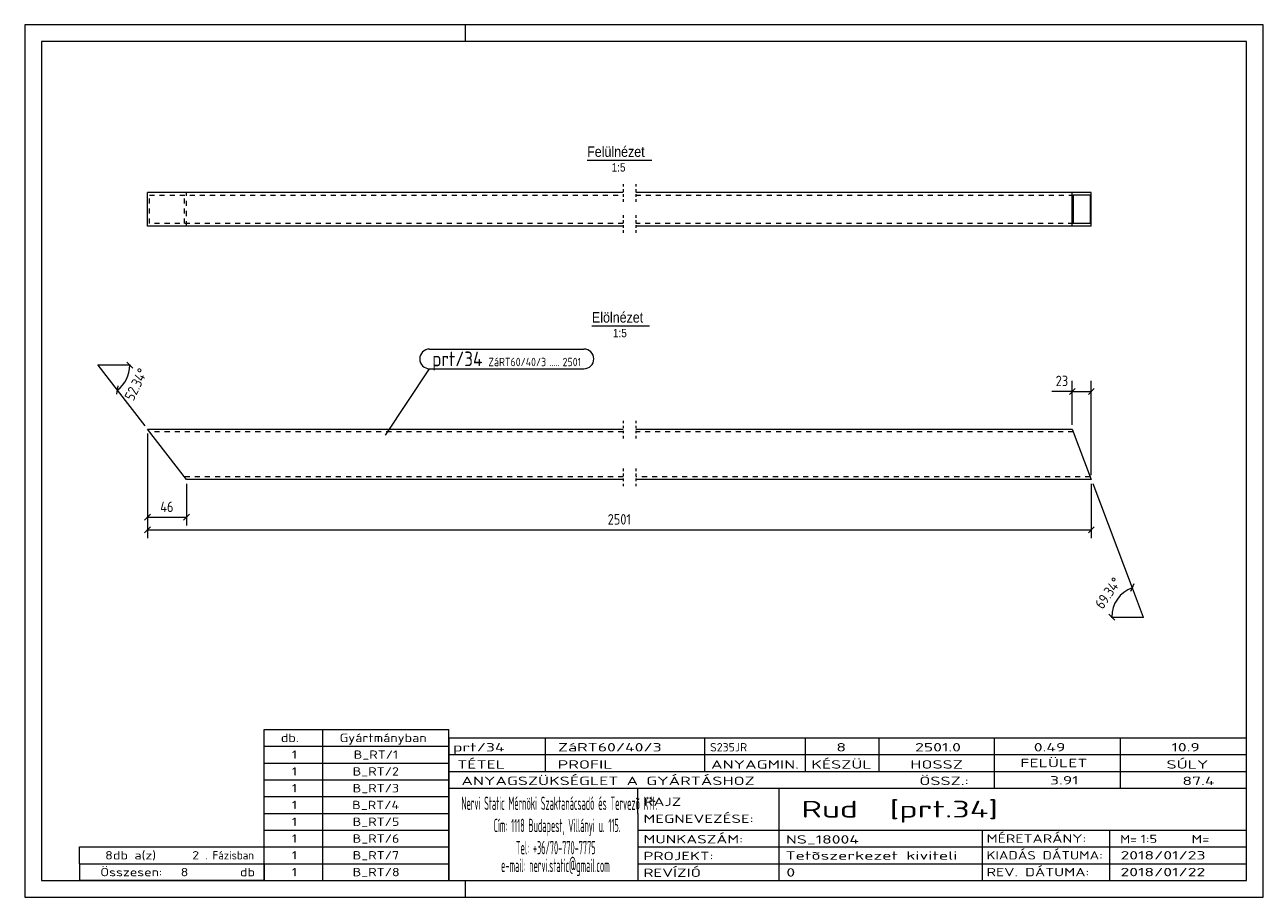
# Model space of a CAD drawing. Header units: millimetres. Extents: x 1 to 296, y 1 to 209.
import ezdxf

# ---------------------------------------------------------------- set-up
doc = ezdxf.new("R2010")
doc.units = ezdxf.units.MM
doc.header["$LTSCALE"] = 0.6
for name, pattern in [('XKITLINE00', [0]), ('XKITLINE01', [4, 1, -1, 1, -1]), ('XKITLINE02', [4, 2, -2])]:
    doc.linetypes.add(name, pattern=pattern)
for name, color, linetype, lineweight in [('DrawingSheet', 5, 'Continuous', 0), ('OtherObjectType', 1, 'Continuous', 0), ('Part', 2, 'Continuous', 0), ('PartMark', 3, 'Continuous', 0), ('Z-DIMENSIONS', 1, 'Continuous', 0)]:
    doc.layers.add(name, color=color, linetype=linetype, lineweight=lineweight)
doc.styles.add('ARIAL', font='ARIAL.TTF')
doc.styles.add('ISOCPEUR', font='ISOCPEUR.TTF')

msp = doc.modelspace()

# ---------------------------------------------------------------- linework, layer by layer
at = {"layer": 'DrawingSheet', "color": 2, "linetype": 'XKITLINE00', "lineweight": 0}
for p, q in [((296, 209), (1, 209)), ((1, 209), (1, 1)), ((106, 205), (106, 209)), ((296, 1), (296, 209)), ((106, 1), (106, 5)), ((1, 1), (296, 1))]:
    msp.add_line(p, q, dxfattribs=at)
at = {"layer": 'DrawingSheet', "color": 3, "linetype": 'XKITLINE00', "lineweight": 0}
for p, q in [((292, 205), (5, 205)), ((5, 205), (5, 5)), ((292, 5), (292, 205)), ((5, 5), (292, 5))]:
    msp.add_line(p, q, dxfattribs=at)
at = {"layer": 'OtherObjectType', "color": 6, "linetype": 'XKITLINE00', "lineweight": 0}
for p, q in [((134.96, 176.75), (150.35, 176.75)), ((136.1, 137.25), (149.82, 137.25))]:
    msp.add_line(p, q, dxfattribs=at)
at = {"layer": 'OtherObjectType', "color": 7, "linetype": 'XKITLINE00', "lineweight": 0}
for p, q in [((58, 41), (102, 41)), ((58, 37), (58, 41)), ((72, 37), (72, 41)), ((102, 37), (102, 41)), ((102, 39), (292, 39)), ((102, 39), (102, 35)), ((102, 39), (292, 39)), ((125, 35), (125, 39)), ((163, 35), (163, 39)), ((187, 35), (187, 39)), ((204.5, 35), (204.5, 39)), ((232, 35), (232, 39)), ((262, 35), (262, 39)), ((292, 35), (292, 39)), ((58, 37), (102, 37)), ((58, 33), (58, 37)), ((72, 33), (72, 37)), ((102, 33), (102, 37)), ((58, 33), (102, 33)), ((58, 29), (58, 33)), ((72, 29), (72, 33)), ((102, 35), (292, 35)), ((102, 35), (102, 5)), ((102, 35), (292, 35)), ((102, 29), (102, 33)), ((125, 31), (125, 35)), ((163, 31), (163, 35)), ((187, 31), (187, 35)), ((204.5, 31), (204.5, 35)), ((232, 31), (232, 35)), ((262, 31), (262, 35)), ((292, 31), (292, 35)), ((102, 31), (292, 31)), ((232, 27), (232, 31)), ((262, 27), (262, 31)), ((292, 27), (292, 31)), ((58, 29), (102, 29)), ((58, 25), (58, 29)), ((72, 25), (72, 29)), ((102, 25), (102, 29)), ((102, 27), (292, 27)), ((147, 21), (147, 27)), ((180.7, 17), (180.7, 27)), ((292, 21), (292, 27)), ((58, 25), (102, 25)), ((58, 21), (58, 25)), ((72, 21), (72, 25)), ((102, 21), (102, 25)), ((58, 21), (102, 21)), ((58, 17), (58, 21)), ((72, 17), (72, 21)), ((102, 17), (102, 21)), ((147, 21), (147, 5)), ((292, 17), (292, 21)), ((58, 17), (102, 17)), ((58, 13), (58, 17)), ((72, 13), (72, 17)), ((102, 13), (102, 17)), ((147, 17), (292, 17)), ((180.7, 5), (180.7, 17)), ((229.16, 13), (229.16, 17)), ((259.5, 5), (259.5, 17)), ((292, 13), (292, 17)), ((14, 9), (14, 13)), ((14, 13), (58, 13)), ((14, 13), (58, 13)), ((58, 9), (58, 13)), ((58, 13), (102, 13)), ((58, 9), (58, 13)), ((72, 9), (72, 13)), ((102, 9), (102, 13)), ((147, 13), (292, 13)), ((229.16, 5), (229.16, 13)), ((292, 9), (292, 13)), ((14, 9), (58, 9)), ((14, 9), (14, 5)), ((14, 9), (58, 9)), ((58, 9), (58, 5)), ((58, 9), (102, 9)), ((58, 5), (58, 9)), ((72, 5), (72, 9)), ((102, 5), (102, 9)), ((147, 9), (292, 9)), ((292, 5), (292, 9)), ((58, 5), (14, 5)), ((58, 5), (102, 5)), ((102, 5), (292, 5)), ((139.5, 5), (292, 5))]:
    msp.add_line(p, q, dxfattribs=at)
at = {"layer": 'Part', "color": 2, "linetype": 'XKITLINE00', "lineweight": 0}
for p, q in [((30.26, 161), (30.26, 169)), ((143.52, 169), (30.26, 169)), ((255.05, 169), (146.52, 169)), ((250.52, 161), (250.52, 169)), ((254.82, 168.4), (250.75, 168.4)), ((250.75, 168.4), (250.75, 161.6)), ((254.82, 161.6), (254.82, 168.4)), ((255.05, 161), (255.05, 169)), ((143.52, 161), (30.26, 161)), ((255.05, 161), (146.52, 161)), ((254.82, 161.6), (250.75, 161.6)), ((39.52, 100.59), (30.26, 112.59)), ((30.26, 112.59), (143.52, 112.59)), ((146.52, 112.59), (250.52, 112.59)), ((250.52, 112.59), (255.05, 100.59)), ((143.52, 100.59), (39.52, 100.59)), ((255.05, 100.59), (146.52, 100.59))]:
    msp.add_line(p, q, dxfattribs=at)
at = {"layer": 'Part', "color": 7, "linetype": 'XKITLINE02', "lineweight": 0}
for p, q in [((30.72, 161.6), (30.72, 168.4)), ((30.72, 168.4), (143.52, 168.4)), ((39.06, 161.6), (39.06, 168.4)), ((39.52, 161), (39.52, 169)), ((146.52, 168.4), (250.75, 168.4)), ((143.52, 161.6), (30.72, 161.6)), ((250.75, 161.6), (146.52, 161.6)), ((143.52, 111.99), (30.72, 111.99)), ((250.75, 111.99), (146.52, 111.99)), ((143.52, 101.19), (39.06, 101.19)), ((254.82, 101.19), (146.52, 101.19))]:
    msp.add_line(p, q, dxfattribs=at)
at = {"layer": 'Part', "color": 2, "linetype": 'XKITLINE01', "lineweight": 0}
for p, q in [((143.52, 171), (143.52, 166.4)), ((146.53, 171), (146.53, 166.4)), ((143.52, 163.6), (143.52, 159)), ((146.53, 163.6), (146.53, 159)), ((143.52, 114.6), (143.52, 109.99)), ((146.53, 114.6), (146.53, 109.99)), ((143.52, 103.19), (143.52, 98.59)), ((146.53, 103.19), (146.53, 98.59))]:
    msp.add_line(p, q, dxfattribs=at)
at = {"layer": 'PartMark', "color": 7, "linetype": 'XKITLINE00', "lineweight": 0}
for p, q in [((97.44, 131.7), (134.19, 131.7)), ((86.94, 111.16), (97.44, 127)), ((97.44, 127), (134.19, 127))]:
    msp.add_line(p, q, dxfattribs=at)
for centre, start, end in [((97.44, 129.35), 90, 270), ((134.19, 129.35), 270, 90)]:
    msp.add_arc(centre, 2.35, start, end, dxfattribs=at)
at = {"layer": 'Z-DIMENSIONS', "color": 7, "linetype": 'XKITLINE00', "lineweight": 0}
for p, q in [((26, 127.83), (18.5, 127.83)), ((23.08, 121.9), (18.5, 127.83)), ((26.71, 127.13), (25.29, 128.54)), ((250.52, 113.59), (250.52, 124.09)), ((255.05, 101.59), (255.05, 124.09)), ((22.95, 120.9), (23.21, 122.89)), ((29.65, 113.39), (23.08, 121.9)), ((250.52, 121.59), (245.64, 121.59)), ((250.52, 121.59), (245.64, 121.59)), ((251.23, 122.3), (249.82, 120.89)), ((250.52, 121.59), (255.05, 121.59)), ((255.76, 122.3), (254.34, 120.89)), ((30.26, 111.59), (30.26, 86.59)), ((30.26, 111.59), (30.26, 89.59)), ((39.52, 99.59), (39.52, 89.59)), ((255.05, 99.59), (255.05, 86.59)), ((255.4, 99.66), (264.78, 74.8)), ((30.97, 92.3), (29.55, 90.89)), ((30.26, 91.59), (39.52, 91.59)), ((40.23, 92.3), (38.82, 90.89)), ((30.97, 89.3), (29.55, 87.89)), ((30.26, 88.59), (255.05, 88.59)), ((255.76, 89.3), (254.34, 87.89)), ((265.19, 75.71), (264.36, 73.88)), ((264.78, 74.8), (267.42, 67.78)), ((259.22, 68.49), (260.63, 67.07)), ((259.92, 67.78), (267.42, 67.78))]:
    msp.add_line(p, q, dxfattribs=at)
for centre, start, end in [((18.5, 127.83), 307.6614, 0), ((267.42, 67.78), 110.6614, 180)]:
    msp.add_arc(centre, 7.5, start, end, dxfattribs=at)
at = {"layer": 'Z-DIMENSIONS', "color": 7}
for p in [(18.5, 127.83), (26, 127.83), (23.08, 121.9), (264.78, 74.8), (259.92, 67.78), (267.42, 67.78)]:
    msp.add_point(p, dxfattribs=at)
at = {"layer": 'Z-DIMENSIONS', "color": 3}
for p in [(250.52, 121.59), (255.05, 121.59), (30.26, 91.59), (39.52, 91.59), (30.26, 88.59), (255.05, 88.59)]:
    msp.add_point(p, dxfattribs=at)

# ---------------------------------------------------------------- texts
at = {"layer": 'OtherObjectType', "color": 6, "style": 'ARIAL', "width": 0.85}
for s, height, p in [('Felülnézet', 2.5, (134.96, 177.5)), ('1:5', 2, (140.8, 174)), ('Elölnézet', 2.5, (136.1, 138)), ('1:5', 2, (141.11, 134.5))]:
    msp.add_text(s, height=height, dxfattribs=at).set_placement(p)
at = {"layer": 'OtherObjectType', "color": 7, "style": 'ISOCPEUR'}
for s, height, width, p in [('db.', 2, 1.211571, (62, 38)), ('Gyártmányban', 2, 1.211571, (76, 38)), ('1', 2, 1.211571, (64.63, 34)), ('B_RT/1', 2, 1.211571, (79.35, 34)), ('prt/34', 2, 1.525501, (103, 35.76)), ('ZáRT60/40/3', 2, 1.525501, (128, 35.76)), ('S235JR', 2, 1.02, (164.22, 35.76)), ('8', 2, 1.525501, (194.32, 35.76)), ('2501.0', 2, 1.525501, (213.08, 35.76)), ('0.49', 2, 1.525501, (241.35, 35.76)), ('10.9', 2, 1.525501, (274.14, 35.76)), ('TÉTEL', 2, 1.525501, (104, 31.66)), ('PROFIL', 2, 1.525501, (127.96, 31.66)), ('ANYAGMIN.', 2, 1.525501, (164.47, 31.66)), ('KÉSZÜL', 2, 1.525501, (188.37, 31.66)), ('HOSSZ', 2, 1.525501, (211.96, 31.66)), ('FELÜLET', 2, 1.525501, (238.13, 32)), ('SÚLY', 2, 1.525501, (272.96, 31.66)), ('1', 2, 1.211571, (64.63, 30)), ('B_RT/2', 2, 1.211571, (79.1, 30)), ('ANYAGSZÜKSÉGLET A GYÁRTÁSHOZ', 2, 1.525501, (105, 27.75)), ('ÖSSZ.:', 2, 1.525501, (214.1, 27.75)), ('3.91', 2, 1.525501, (245.21, 27.88)), ('87.4', 2, 1.525501, (276.75, 27.75)), ('1', 2, 1.211571, (64.63, 26)), ('B_RT/3', 2, 1.211571, (79.1, 26)), ('1', 2, 1.211571, (64.63, 22)), ('B_RT/4', 2, 1.211571, (78.98, 22)), ('Nervi Static Mérnöki\xa0Szaktanácsadó\xa0és\xa0Tervezõ Kft.', 3.1765, 0.403093, (105, 21.82)), ('RAJZ', 2, 1.445, (148.38, 22.78)), ('Rud  [prt.34]', 4, 1.474651, (186, 20)), ('MEGNEVEZÉSE:', 2, 1.445, (148.38, 18.72)), ('1', 2, 1.211571, (64.63, 18)), ('B_RT/5', 2, 1.211571, (79.1, 18)), ('Cím:\xa01118 Budapest, Villányi u. 115.', 3.1765, 0.403093, (112.69, 16.53)), ('1', 2, 1.211571, (64.63, 14)), ('B_RT/6', 2, 1.211571, (79.1, 14)), ('MUNKASZÁM:', 2, 1.445, (148.38, 13.84)), ('NS_18004', 2, 1.525501, (182.28, 13.78)), ('MÉRETARÁNY:', 2, 1.36, (230.1, 14)), ('M=', 2, 1.211571, (261.91, 13.84)), ('1:5', 2, 1.275, (266.79, 13.9)), ('M=', 2, 1.275, (278.95, 13.87)), ('8', 2, 1.211571, (20.14, 10)), ('db a(z)', 2, 1.211571, (22, 10)), ('2', 2, 1.211571, (40.86, 10)), ('. Fázisban', 2, 0.935, (44, 10)), ('1', 2, 1.211571, (64.63, 10)), ('B_RT/7', 2, 1.211571, (79.1, 10)), ('Tel:\xa0+36/70-770-7775', 3.1765, 0.403093, (117.97, 11.24)), ('PROJEKT:', 2, 1.445, (148.38, 9.84)), ('Tetõszerkezet kiviteli ', 2, 1.525501, (182.2, 9.94)), ('KIADÁS DÁTUMA:', 2, 1.275, (230.1, 10)), ('2018/01/23', 2, 1.525501, (262, 10)), ('e-mail:\xa0nervi.static@gmail.com', 3.1765, 0.403093, (114.45, 7)), ('Összesen:            db', 2, 1.211571, (19, 6)), ('8', 2, 1.211571, (38.14, 6)), ('1', 2, 1.211571, (64.63, 6)), ('B_RT/8', 2, 1.211571, (79.1, 6)), ('REVÍZIÓ', 2, 1.445, (148.38, 5.84)), ('0', 2, 1.525501, (182.41, 5.92)), ('REV. DÁTUMA:', 2, 1.36, (230.1, 6)), ('2018/01/22', 2, 1.525501, (262, 6))]:
    msp.add_text(s, height=height, dxfattribs=dict(at, width=width)).set_placement(p)
at = {"layer": 'PartMark', "color": 3, "style": 'ISOCPEUR', "width": 0.85}
msp.add_text('prt/34', height=3.5, dxfattribs=at).set_placement((98.04, 127.6))
at = {"layer": 'PartMark', "color": 4, "style": 'ISOCPEUR', "width": 0.85}
for s, p in [('ZáRT60/40/3', (111.42, 127.6)), ('.....', (125.95, 127.6)), ('2501', (129.12, 127.6))]:
    msp.add_text(s, height=2, dxfattribs=at).set_placement(p)
at = {"layer": 'Z-DIMENSIONS', "color": 3, "style": 'ISOCPEUR', "width": 0.85}
for s, rotation, p in [('52.34°', 63.8332, (26.89, 119.16)), ('69.34°', 55.3305, (257.76, 69.5))]:
    msp.add_text(s, height=2.5, rotation=rotation, dxfattribs=at).set_placement(p)
for s, p in [('23', (246.58, 122.84)), ('46', (33.28, 92.84)), ('2501', (139.86, 89.84))]:
    msp.add_text(s, height=2.5, dxfattribs=at).set_placement(p)

doc.saveas('drawing.dxf')
